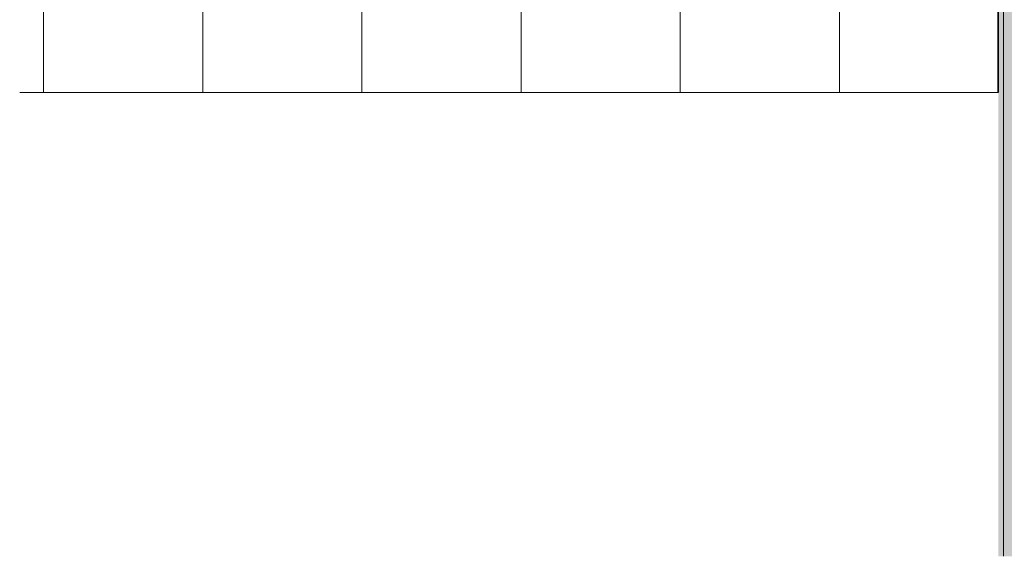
# Model space of a CAD drawing. Header units: metres. Extents: x -10.1 to 50.7, y -18 to 8.5.
# Tile 1 of 109: x -9.6 to -5.9, y -17.7 to -15.7. Entities that reach past the tile are written whole.
import ezdxf

# ---------------------------------------------------------------- set-up
doc = ezdxf.new("R2010")
doc.units = ezdxf.units.M
for name, color, linetype, lineweight in [('A-FLOR-PATT', 8, 'Continuous', 18), ('A-WALL', 113, 'Continuous', 18), ('A-WALL-PATT', 111, 'Continuous', 35)]:
    doc.layers.add(name, color=color, linetype=linetype, lineweight=lineweight)

msp = doc.modelspace()

# ---------------------------------------------------------------- hatches: boundary and pattern name
at = {"layer": 'A-FLOR-PATT'}
h = msp.add_hatch(dxfattribs=at)
h.set_pattern_fill('FP_1', color=256, style=0, pattern_type=2)
h.set_pattern_definition([(0, (-4.727, -17.766), (0, 0.6), []), (90, (-4.727, -17.766), (-0.6, 4e-17), [])])
h.paths.add_polyline_path([(-9.4673, -15.9659), (-5.9273, -15.9659), (-5.9273, -15.4146), (-7.3673, -15.4146), (-7.3675, -14.8346), (-9.4673, -14.8346), (-9.4673, -15.4159), (-9.6167, -15.4159), (-9.6167, -15.9659), (-9.4873, -15.9659)], flags=0)
h.paths.add_polyline_path([(-7.4372, -15.443), (-7.4753, -15.443), (-7.4867, -15.4412), (-7.4965, -15.437), (-7.5052, -15.4299), (-7.511, -15.4223), (-7.5152, -15.4124), (-7.5166, -15.4017), (-7.5166, -15.0851), (-7.5149, -15.0736), (-7.5106, -15.0639), (-7.5035, -15.0551), (-7.4959, -15.0493), (-7.486, -15.0452), (-7.4753, -15.0438), (-7.4563, -15.0438), (-7.4563, -15.0433), (-7.4372, -15.0433), (-7.4372, -15.0941), (-7.4563, -15.0941), (-7.4563, -15.0755), (-7.4753, -15.0755), (-7.4822, -15.0787), (-7.4848, -15.0851), (-7.4848, -15.4017), (-7.4817, -15.4086), (-7.4753, -15.4112), (-7.4563, -15.4112), (-7.4563, -15.3922), (-7.4372, -15.3922), (-7.4372, -15.4418)], flags=0)
at = {"layer": 'A-WALL-PATT', "lineweight": 18}
msp.add_hatch(color=7, dxfattribs=at).paths.add_polyline_path([(-5.9181, -17.7149), (-5.9073, -17.7149), (-5.9073, -14.1646), (-5.9273, -14.1646), (-5.9273, -17.7149), (-5.9188, -17.7149)], flags=0)
at = {"layer": 'A-WALL-PATT'}
msp.add_hatch(color=250, dxfattribs=at).paths.add_polyline_path([(-5.7973, -17.7149), (-5.7973, -14.1646), (-5.9073, -14.1646), (-5.9073, -17.7149)], flags=0)

# ---------------------------------------------------------------- linework, layer by layer
at = {"layer": 'A-WALL'}
msp.add_line((-5.9073, -17.7149), (-5.9073, -14.1646), dxfattribs=at)
at = {"layer": 'A-WALL', "lineweight": 35}
msp.add_line((-5.9273, -15.4146), (-5.9273, -15.9659), dxfattribs=at)

doc.saveas('drawing.dxf')
